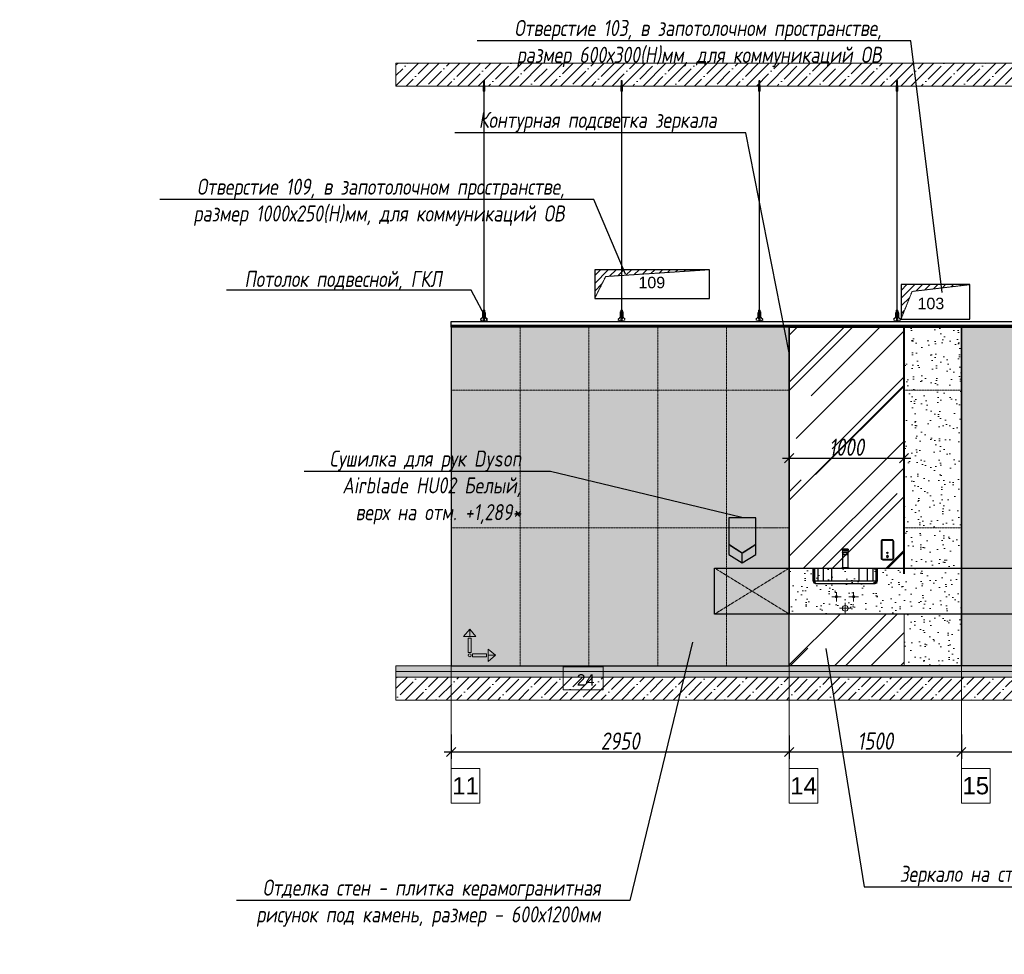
# Model space of a CAD drawing. Header units: millimetres. Extents: x -173851 to 481338, y -267897 to -21875.
# Tile 52 of 126: x -7815 to 765, y -221058 to -212915. Entities that reach past the tile are written whole.
import ezdxf
from ezdxf import colors
from ezdxf.entities.mleader import LeaderData, LeaderLine
from ezdxf.math import Vec2, Vec3

# ---------------------------------------------------------------- set-up
doc = ezdxf.new("R2010")
doc.units = ezdxf.units.MM
doc.linetypes.add('( Hidden )', pattern=[0.375, 0.25, -0.125])
doc.linetypes.add('DASHDOT', pattern=[25.4, 12.7, -6.35, 0, -6.35])
doc.layers.get('Defpoints').update_dxf_attribs({"color": 31})
for name, color, linetype, lineweight in [('01 Остекление', 152, 'Continuous', 5), ('3_RC_Ceiling', 253, 'Continuous', 5), ('A-DETL-GENF', 7, 'Continuous', 5), ('meb', 26, 'Continuous', 15)]:
    doc.layers.add(name, color=color, linetype=linetype, lineweight=lineweight)
for name, color, linetype, lineweight, true_color in [('dim_per', 7, 'Continuous', 9, 0x172e00), ('dim_razv', 7, 'DASHDOT', 9, 0x0d1b0d), ('pol', 7, 'Continuous', 15, 0x55666d), ('МеБель', 7, 'Continuous', 5, 0x3900e6)]:
    doc.layers.add(name, color=color, linetype=linetype, lineweight=lineweight, true_color=true_color)
doc.styles.add('fl_iso paper', font='isocpeur.ttf', dxfattribs={"width": 0.8, "oblique": 10})
doc.styles.get("Standard").update_dxf_attribs({"font": 'arial.ttf'})
doc.dimstyles.new('In tre 1_50', dxfattribs={"dimtxt": 150, "dimasz": 80, "dimexe": 60, "dimexo": 10, "dimgap": 20, "dimtad": 1, "dimdec": 0, "dimrnd": 5, "dimzin": 0, "dimdsep": 46, "dimtxsty": 'fl_iso paper', "dimblk": 'OBLIQUE', "dimcen": 0, "dimdle": 60, "dimadec": 0, "dimazin": 0, "dimtfac": 1, "dimtdec": 0, "dimtofl": 0, "dimtmove": 1, "dimatfit": 1, "dimfxl": 40, "dimtolj": 1, "dimtzin": 0, "dimarcsym": 1})
pattern_1 = [(45, (43837.7, -450), (431.0523, 1149.4728), [7620, -1016, 2540, -508]), (45, (44135.8, 207.35), (-836.9599, 118.5394), [1524, -167.64, 3048, -381]), (45, (43711.95, 34.93), (1627.2224, 2108.56414), [4064, -711.2, 2032, -508])]

# ---------------------------------------------------------------- blocks, each defined once
blk = doc.blocks.new('*U534')
at = {"layer": '3_RC_Ceiling', "ltscale": 20}
for p, q in [((490272.3, -63565.3), (490277.8, -63565.3)), ((490274.8, -63513), (490274.8, -63572.9)), ((490284.8, -63551.1), (490274.8, -63551.1)), ((490284.8, -63572.9), (490274.8, -63572.9)), ((490277.8, -63552.3), (490277.8, -63572.9)), ((490277.8, -63600.6), (490277.8, -63559.9)), ((490279.8, -63508.1), (490279.8, -63527.3)), ((490281.8, -63552.3), (490281.8, -63572.9)), ((490281.8, -63600.6), (490281.8, -63559.8)), ((490281.8, -63565.3), (490287.3, -63565.3)), ((490284.8, -63513), (490284.8, -63572.9)), ((490272.3, -63593.8), (490277.8, -63593.8)), ((490277.9, -65491.9), (490277.8, -63606.9)), ((490281.8, -63593.8), (490287.3, -63593.8)), ((490281.9, -65491.9), (490281.8, -63606.9)), ((490272.4, -65524.1), (490277.9, -65524.1)), ((490277.9, -65511.1), (490277.9, -65482.6)), ((490277.9, -65559.3), (490277.9, -65518.6)), ((490281.9, -65511.1), (490281.9, -65482.6)), ((490281.9, -65559.4), (490281.9, -65518.6)), ((490281.9, -65524.1), (490287.4, -65524.1)), ((490272.4, -65552.6), (490277.9, -65552.6)), ((490285.6, -65568.8), (490274.1, -65568.8)), ((490274.1, -65586.8), (490274.1, -65597.8)), ((490274.1, -65597.8), (490274.1, -65604.3)), ((490276.5, -65574.8), (490276.5, -65571.4)), ((490277.9, -65570.9), (490277, -65570.9)), ((490277.9, -65575.3), (490277, -65575.3)), ((490277.4, -65574.8), (490277.3, -65570.9)), ((490277.9, -65574.8), (490277.4, -65574.8)), ((490277.9, -65582.5), (490277.9, -65566.3)), ((490281.9, -65552.6), (490287.4, -65552.6)), ((490281.9, -65582.5), (490281.9, -65566.3)), ((490282.8, -65570.9), (490281.9, -65570.9)), ((490282.4, -65574.8), (490281.9, -65574.8)), ((490282.8, -65575.3), (490281.9, -65575.3)), ((490282.4, -65574.8), (490282.4, -65570.9)), ((490283.3, -65574.8), (490283.3, -65571.4)), ((490285.6, -65586.8), (490285.6, -65597.8)), ((490285.6, -65597.8), (490285.6, -65604.3))]:
    blk.add_line(p, q, dxfattribs=at)
at = {"layer": '3_RC_Ceiling', "ltscale": 20, "elevation": -5.1}
blk.add_lwpolyline([(490272.3, -63554.6), (490272.3, -63605.4, 0.311691), (490287.3, -63605.4), (490287.3, -63554.6, 0.333333)], format="xyb", close=True, dxfattribs=at)
at = {"layer": '3_RC_Ceiling', "ltscale": 20}
for points in [[(490282, -63560.3, 0.15158), (490281.9, -63559.9, 0.106977), (490281.4, -63559.4, 0.07462), (490280.7, -63559.1, 0.061287), (490279.8, -63559, 0.061287), (490279, -63559.1, 0.07462), (490278.3, -63559.4, 0.106977), (490277.8, -63559.9, 0.15158), (490277.7, -63560.3, 0.156429), (490277.8, -63560.8, 0.106977)], [(490282, -63560.4, -0.164855), (490281.8, -63560.8, -0.106977)], [(490282, -63600.1, -0.15158), (490281.9, -63600.6, -0.106977), (490281.4, -63601, -0.07462), (490280.7, -63601.3, -0.061287), (490279.8, -63601.4, -0.061287), (490279, -63601.3, -0.07462), (490278.3, -63601, -0.106977), (490277.8, -63600.6, -0.15158), (490277.7, -63600.1, -0.156429), (490277.8, -63599.6, -0.106977)], [(490281.8, -63599.6, -0.164855), (490282, -63600.1, -0.15158)], [(490287.4, -65524.7, -0.160742), (490293.9, -65538), (490293.9, -65568.4, 0.196304), (490301, -65585.9, -0.186577), (490301.9, -65587.9, 0.403263), (490303.4, -65589.3), (490303.4, -65589.3, 0.315299), (490304.8, -65588.4), (490305, -65587.7, -0.253979), (490306.1, -65586.8, -0.113914), (490306.5, -65586.8, -0.349227), (490307.7, -65588.2), (490307.7, -65590.4, -0.065543), (490307.5, -65591.7), (490306.1, -65596.9, -0.339454), (490296.4, -65604.3), (490263.3, -65604.3, -0.339454), (490253.6, -65596.9), (490252.2, -65591.7, -0.065543), (490252, -65590.4), (490252, -65588.2, -0.349227), (490253.2, -65586.8, -0.113914), (490253.6, -65586.8, -0.253979), (490254.7, -65587.7), (490254.9, -65588.4, 0.315299), (490256.4, -65589.3), (490256.4, -65589.3, 0.403263), (490257.9, -65587.9, -0.186577), (490258.7, -65585.9, 0.196304), (490265.9, -65568.4), (490265.9, -65538, -0.160742), (490272.4, -65524.7)], [(490282, -65519.1, 0.15158), (490281.9, -65518.6, 0.106977), (490281.4, -65518.2, 0.07462), (490280.7, -65517.9, 0.061287), (490279.9, -65517.8, 0.061287), (490279, -65517.9, 0.07462), (490278.3, -65518.2, 0.106977), (490277.8, -65518.6, 0.15158), (490277.7, -65519.1, 0.156429), (490277.9, -65519.6, 0.106977)], [(490282, -65519.1, -0.164855), (490281.9, -65519.6, -0.106977)], [(490285.6, -65588.8), (490286.4, -65588.8, 0.414214), (490286.9, -65588.3), (490286.9, -65587.3, 0.414214), (490286.4, -65586.8), (490273.4, -65586.8, 0.414214), (490272.9, -65587.3), (490272.9, -65588.3, 0.414214), (490273.4, -65588.8), (490274.1, -65588.8)], [(490285.6, -65595.8), (490286.4, -65595.8, -0.414214), (490286.9, -65596.3), (490286.9, -65597.3, -0.414214), (490286.4, -65597.8), (490273.4, -65597.8, -0.414214), (490272.9, -65597.3), (490272.9, -65596.3, -0.414214), (490273.4, -65595.8), (490274.1, -65595.8)], [(490285.6, -65604.3), (490285.6, -65605.3, -0.414214), (490282.6, -65608.3), (490277.1, -65608.3, -0.414214), (490274.1, -65605.3), (490274.1, -65604.3)], [(490282, -65558.9, -0.15158), (490281.9, -65559.3, -0.106977), (490281.4, -65559.8, -0.07462), (490280.7, -65560.1, -0.061287), (490279.9, -65560.2, -0.061287), (490279, -65560.1, -0.07462), (490278.3, -65559.8, -0.106977), (490277.8, -65559.3, -0.15158), (490277.7, -65558.9, -0.156429), (490277.9, -65558.4, -0.106977)], [(490281.9, -65558.4, -0.164855), (490282, -65558.9, -0.15158)]]:
    blk.add_lwpolyline(points, format="xyb", dxfattribs=at)
blk.add_lwpolyline([(490272.4, -65513.4), (490272.4, -65564.2, 0.311691), (490287.4, -65564.2), (490287.4, -65513.4, 0.333333)], format="xyb", close=True, dxfattribs=at)
at = {"layer": '3_RC_Ceiling', "ltscale": 20, "const_width": 2.22}
blk.add_lwpolyline([(490307.6, -65584.7, -1), (490312.1, -65584.7), (490312.1, -65586.3, -0.267949), (490311.4, -65587.5, 0.57735), (490311.4, -65589.9, -0.267949), (490312.1, -65591.1), (490312.1, -65593.7, -0.267949), (490311.4, -65594.9, 0.57735), (490311.4, -65597.3, -0.267949), (490312.1, -65598.5), (490312.1, -65601.2, -0.267949), (490311.4, -65602.4, 0.57735), (490311.4, -65604.8, -0.267949), (490312.1, -65606), (490312.1, -65608.8, -0.414214), (490310.7, -65610.2), (490304.5, -65610.2, -0.247529), (490303.3, -65609.6, 0.247529), (490302.2, -65609), (490298.3, -65609, 0.247529), (490297.1, -65609.6, -0.247529), (490296, -65610.2), (490282.3, -65610.2, -0.267949), (490281.1, -65609.5, 0.57735), (490278.7, -65609.5, -0.267949), (490277.5, -65610.2), (490263.7, -65610.2, -0.247529), (490262.6, -65609.6, 0.247529), (490261.4, -65609), (490257.6, -65609, 0.247529), (490256.4, -65609.6, -0.247529), (490255.3, -65610.2), (490249, -65610.2, -0.414214), (490247.6, -65608.8), (490247.6, -65606, -0.267949), (490248.3, -65604.8, 0.57735), (490248.3, -65602.4, -0.267949), (490247.6, -65601.2), (490247.6, -65598.5, -0.267949), (490248.3, -65597.3, 0.57735), (490248.3, -65594.9, -0.267949), (490247.6, -65593.7), (490247.6, -65591.1, -0.267949), (490248.3, -65589.9, 0.57735), (490248.3, -65587.5, -0.267949), (490247.6, -65586.3), (490247.6, -65584.7, -1), (490252.1, -65584.7, -1)], format="xyb", dxfattribs=at)
at = {"layer": '3_RC_Ceiling', "ltscale": 20, "flags": 128}
blk.add_lwpolyline([(490285.6, -65586.8, -0.414214), (490286.1, -65586.3), (490286.6, -65586.3), (490286.6, -65573.3), (490286.1, -65573.3, -0.414214), (490285.6, -65572.8), (490285.6, -65567.9), (490274.1, -65567.9), (490274.1, -65572.8, -0.414214), (490273.6, -65573.3), (490273.1, -65573.3), (490273.1, -65586.3), (490273.6, -65586.3, -0.414214), (490274.1, -65586.8)], format="xyb", dxfattribs=at)
at = {"layer": '3_RC_Ceiling', "ltscale": 20}
for centre in [(490279.8, -63569.1), (490279.8, -63589.1), (490279.9, -65527.8), (490279.9, -65547.8)]:
    blk.add_circle(centre, 1.6, dxfattribs=at)
for centre, radius, start, end in [((490279.8, -63579.1), 2.8, 131.81165, 228.19115), ((490279.8, -63579.1), 2.8, 131.81165, 228.19115), ((490279.8, -63579.1), 2.8, 48.19102, 131.81165), ((490279.8, -63579.1), 2.8, 228.19115, 311.81178), ((490279.8, -63579.1), 2.8, 311.81178, 48.19102), ((490279.9, -65537.8), 2.8, 131.81165, 228.19115), ((490279.9, -65537.8), 2.8, 131.81165, 228.19115), ((490279.9, -65537.8), 2.8, 48.19102, 131.81165), ((490279.9, -65537.8), 2.8, 228.19115, 311.81178), ((490279.9, -65537.8), 2.8, 311.81178, 48.19102), ((490277, -65571.4), 0.5, 90.0014, 180.0014), ((490277, -65574.8), 0.5, 180.0014, 270.0014), ((490278.4, -65582.5), 0.531, 180.0014, 219.64067), ((490279.1, -65581.9), 1.44, 219.64067, 243.43635), ((490279.6, -65581), 2.48, 243.43635, 258.30048), ((490279.9, -65579.5), 3.99, 258.30048, 270.0014), ((490279.9, -65579.5), 3.99, 270.0014, 281.70232), ((490280.2, -65581), 2.48, 281.70232, 296.56645), ((490280.6, -65581.9), 1.44, 296.56645, 320.36213), ((490281.3, -65582.5), 0.531, 320.36213, 0.0014), ((490282.8, -65571.4), 0.5, 0.0014, 90.0014), ((490282.8, -65574.8), 0.5, 270.0014, 0.0014)]:
    blk.add_arc(centre, radius, start, end, dxfattribs=at)
blk = doc.blocks.new('*U519')
at = {"layer": '3_RC_Ceiling'}
blk.add_blockref('*U534', (-490279.9, 64657.8, 2.5), dxfattribs=at)
blk = doc.blocks.new('*U520')
at = {"color": 0, "linetype": 'ByBlock', "lineweight": -2, "transparency": 16777216}
for p in [(0, 0), (1200, 0), (2400, 0), (3600, 0), (4800, 0), (6000, 0), (7200, 0), (8400, 0)]:
    blk.add_blockref('*U519', p, dxfattribs=at)
blk = doc.blocks.new('_Oblique')
at = {"color": 0, "linetype": 'ByBlock', "lineweight": -2}
blk.add_line((-0.5, -0.5), (0.5, 0.5), dxfattribs=at)
blk = doc.blocks.new('*D670')
at = {"layer": 'Defpoints', "color": 0, "linetype": 'ByBlock', "transparency": 16777216}
for p in [(-4054.8, -219131.3), (-1109.3, -219142.6), (-1109.3, -219294.9)]:
    blk.add_point(p, dxfattribs=at)
at = {"layer": 'dim_razv', "color": 0, "linetype": 'ByBlock', "lineweight": -2, "transparency": 16777216}
for p, q in [((-4054.8, -219141.3), (-4054.8, -219354.9)), ((-1109.3, -219152.6), (-1109.3, -219354.9)), ((-4114.8, -219294.9), (-1049.3, -219294.9))]:
    blk.add_line(p, q, dxfattribs=at)
at = {"layer": 'dim_razv', "color": 0, "linetype": 'ByBlock', "lineweight": -2, "transparency": 16777216, "xscale": 80, "yscale": 80, "zscale": 80, "rotation": 180}
blk.add_blockref('_Oblique', (-4054.8, -219294.9), dxfattribs=at)
at = {"layer": 'dim_razv', "color": 0, "linetype": 'ByBlock', "lineweight": -2, "transparency": 16777216, "xscale": 80, "yscale": 80, "zscale": 80}
blk.add_blockref('_Oblique', (-1109.3, -219294.9), dxfattribs=at)
at = {"layer": 'dim_razv', "color": 0, "linetype": 'ByBlock', "transparency": 16777216, "insert": (-2582, -219199.9), "char_height": 150, "attachment_point": 5, "style": 'fl_iso paper'}
blk.add_mtext('\\A1;2950', dxfattribs=at)
blk = doc.blocks.new('*D671')
at = {"layer": 'Defpoints', "color": 0, "linetype": 'ByBlock', "transparency": 16777216}
for p in [(-1109.3, -219142.6), (390.7, -219131.3), (390.7, -219294.9)]:
    blk.add_point(p, dxfattribs=at)
at = {"layer": 'dim_razv', "color": 0, "linetype": 'ByBlock', "lineweight": -2, "transparency": 16777216}
for p, q in [((-1109.3, -219152.6), (-1109.3, -219354.9)), ((390.7, -219141.3), (390.7, -219354.9)), ((-1169.3, -219294.9), (450.7, -219294.9))]:
    blk.add_line(p, q, dxfattribs=at)
at = {"layer": 'dim_razv', "color": 0, "linetype": 'ByBlock', "lineweight": -2, "transparency": 16777216, "xscale": 80, "yscale": 80, "zscale": 80, "rotation": 180}
blk.add_blockref('_Oblique', (-1109.3, -219294.9), dxfattribs=at)
at = {"layer": 'dim_razv', "color": 0, "linetype": 'ByBlock', "lineweight": -2, "transparency": 16777216, "xscale": 80, "yscale": 80, "zscale": 80}
blk.add_blockref('_Oblique', (390.7, -219294.9), dxfattribs=at)
at = {"layer": 'dim_razv', "color": 0, "linetype": 'ByBlock', "transparency": 16777216, "insert": (-359.3, -219199.9), "char_height": 150, "attachment_point": 5, "style": 'fl_iso paper'}
blk.add_mtext('\\A1;1500', dxfattribs=at)
blk = doc.blocks.new('*D672')
at = {"layer": 'Defpoints', "color": 0, "linetype": 'ByBlock', "transparency": 16777216}
for p in [(390.7, -219131.3), (3336.3, -219165), (3336.3, -219294.9)]:
    blk.add_point(p, dxfattribs=at)
at = {"layer": 'dim_razv', "color": 0, "linetype": 'ByBlock', "lineweight": -2, "transparency": 16777216}
for p, q in [((390.7, -219141.3), (390.7, -219354.9)), ((3336.3, -219175), (3336.3, -219354.9)), ((330.7, -219294.9), (3396.3, -219294.9))]:
    blk.add_line(p, q, dxfattribs=at)
at = {"layer": 'dim_razv', "color": 0, "linetype": 'ByBlock', "lineweight": -2, "transparency": 16777216, "xscale": 80, "yscale": 80, "zscale": 80, "rotation": 180}
blk.add_blockref('_Oblique', (390.7, -219294.9), dxfattribs=at)
at = {"layer": 'dim_razv', "color": 0, "linetype": 'ByBlock', "lineweight": -2, "transparency": 16777216, "xscale": 80, "yscale": 80, "zscale": 80}
blk.add_blockref('_Oblique', (3336.3, -219294.9), dxfattribs=at)
at = {"layer": 'dim_razv', "color": 0, "linetype": 'ByBlock', "transparency": 16777216, "insert": (1863.5, -219199.9), "char_height": 150, "attachment_point": 5, "style": 'fl_iso paper'}
blk.add_mtext('\\A1;2950', dxfattribs=at)
blk = doc.blocks.new('*U675')
at = {"layer": 'dim_razv', "color": 253, "ltscale": 0.3, "transparency": 33554687}
blk.add_lwpolyline([(0, -1500), (0, 1450)], dxfattribs=at)
blk = doc.blocks.new('*U676')
at = {"layer": 'dim_razv', "color": 0, "linetype": 'ByBlock', "lineweight": -2, "transparency": 16777216}
for p in [(0, 0), (600, 0), (1200, 0), (1800, 0)]:
    blk.add_blockref('*U675', p, dxfattribs=at)
blk = doc.blocks.new('1')
at = {"layer": 'pol', "linetype": 'ByBlock'}
h = blk.add_hatch(color=1, dxfattribs=at)
h.paths.add_polyline_path([(35776.4, 73135.4), (35803.1, 73135.4), (35803.1, 73259), (35776.4, 73259)])
h.paths.add_polyline_path([(35789.8, 73274.6), (35843.2, 73274.6), (35789.8, 73338.2)])
h.paths.add_polyline_path([(35789.8, 73274.6), (35736.3, 73274.6), (35789.8, 73338.2)])
edge = h.paths.add_edge_path()
edge.add_arc((35789.8, 73110.5), 13.4, 0, 360)
h = blk.add_hatch(color=1, dxfattribs=at)
h.paths.add_polyline_path([(35813.3, 73097.1), (35813.3, 73123.9), (35936.9, 73123.9), (35936.9, 73097.1)])
h.paths.add_polyline_path([(35952.5, 73110.5), (35952.5, 73164), (36016.1, 73110.5)])
h.paths.add_polyline_path([(35952.5, 73110.5), (35952.5, 73057), (36016.1, 73110.5)])
at = {"layer": 'pol', "color": 1, "linetype": 'ByBlock'}
for points in [[(35789.8, 73274.6), (35736.3, 73274.6), (35789.8, 73338.2), (35789.8, 73274.6)], [(35789.8, 73274.6), (35843.2, 73274.6), (35789.8, 73338.2), (35789.8, 73274.6)], [(35952.5, 73110.5), (35952.5, 73164), (36016.1, 73110.5), (35952.5, 73110.5)], [(35952.5, 73110.5), (35952.5, 73057), (36016.1, 73110.5), (35952.5, 73110.5)]]:
    blk.add_lwpolyline(points, dxfattribs=at)
for points in [[(35776.4, 73135.4), (35803.1, 73135.4), (35803.1, 73259), (35776.4, 73259)], [(35813.3, 73097.1), (35813.3, 73123.9), (35936.9, 73123.9), (35936.9, 73097.1)]]:
    blk.add_lwpolyline(points, close=True, dxfattribs=at)
blk.add_circle((35789.8, 73110.5), 13.4, dxfattribs=at)
blk = doc.blocks.new('*D1240')
at = {"layer": 'Defpoints', "color": 0, "linetype": 'ByBlock', "transparency": 16777216}
for p in [(-1109.3, -216643), (-109.3, -216643), (-109.3, -216734.3)]:
    blk.add_point(p, dxfattribs=at)
at = {"layer": 'dim_razv', "color": 0, "linetype": 'ByBlock', "lineweight": -2, "transparency": 16777216}
for p, q in [((-1109.3, -216653), (-1109.3, -216794.3)), ((-109.3, -216653), (-109.3, -216794.3)), ((-1169.3, -216734.3), (-49.3, -216734.3))]:
    blk.add_line(p, q, dxfattribs=at)
at = {"layer": 'dim_razv', "color": 0, "linetype": 'ByBlock', "lineweight": -2, "transparency": 16777216, "xscale": 80, "yscale": 80, "zscale": 80, "rotation": 180}
blk.add_blockref('_Oblique', (-1109.3, -216734.3), dxfattribs=at)
at = {"layer": 'dim_razv', "color": 0, "linetype": 'ByBlock', "lineweight": -2, "transparency": 16777216, "xscale": 80, "yscale": 80, "zscale": 80}
blk.add_blockref('_Oblique', (-109.3, -216734.3), dxfattribs=at)
at = {"layer": 'dim_razv', "color": 0, "linetype": 'ByBlock', "transparency": 16777216, "insert": (-609.3, -216639.3), "char_height": 150, "attachment_point": 5, "style": 'fl_iso paper'}
blk.add_mtext('\\A1;1000', dxfattribs=at)

msp = doc.modelspace()

# ---------------------------------------------------------------- hatches: boundary and pattern name
at = {"linetype": '( Hidden )', "lineweight": 13, "ltscale": 1000}
h = msp.add_hatch(dxfattribs=at)
h.set_pattern_fill('ANSI31', color=253, scale=15)
h.set_pattern_definition([(45, (-171427.627, -19056.63), (-33.6759605, 33.6759605), [])])
h.paths.add_polyline_path([(-2804.8, -215343), (-2804.8, -215093), (-1804.8, -215093), (-2709, -215152.5)])
h = msp.add_hatch(dxfattribs=at)
h.set_pattern_fill('ANSI31', color=253, scale=15)
h.set_pattern_definition([(45, (-168757.627, -19186.63), (-33.6759605, 33.6759605), [])])
h.paths.add_polyline_path([(-134.8, -215523), (-134.8, -215223), (465.2, -215223), (-39, -215282.5)])
at = {"lineweight": 13}
h = msp.add_hatch(color=253, dxfattribs=at)
h.dxf.hatch_style = 1
h.set_gradient(color1=(109, 105, 221), color2=(240, 241, 245), name='INVCURVED')
h.paths.add_polyline_path([(3336.3, -218543), (390.7, -218543), (390.7, -215593), (3336.3, -215593)])
at = {"layer": '01 Остекление', "linetype": 'ByBlock', "transparency": 33554585}
h = msp.add_hatch(dxfattribs=at)
h.set_pattern_fill('AR-RROOF', color=256, scale=20, angle=45, style=0)
h.set_pattern_definition(pattern_1)
h.paths.add_polyline_path([(-1109.3, -215593), (-109.3, -215593), (-109.3, -217693), (-1109.3, -217693)])
h = msp.add_hatch(dxfattribs=at)
h.set_pattern_fill('AR-RROOF', color=256, scale=20, angle=45, style=0)
h.set_pattern_definition(pattern_1)
h.paths.add_polyline_path([(-1109.3, -218093), (-109.3, -218093), (-109.3, -218543), (-1109.3, -218543)])
at = {"layer": 'A-DETL-GENF'}
h = msp.add_hatch(dxfattribs=at)
h.set_pattern_fill('ANSI35', color=256, scale=20, style=0)
h.set_pattern_definition([(45, (-124610.68, -221132.36), (-89.80256, 89.80256), []), (45, (-124520.88, -221132.36), (-89.80256, 89.80256), [158.75, -31.75, 0, -31.75])])
h.paths.add_polyline_path([(-4536.5, -213493), (5345.2, -213493), (5345.2, -213293), (-4536.5, -213293)])
h = msp.add_hatch(dxfattribs=at)
h.set_pattern_fill('AR-CONC', color=256, style=0)
h.set_pattern_definition([(50, (-124610.68, -226384.18), (182.18467, -15.93909), [19.05, -209.55]), (355, (-124610.68, -226384.18), (-35.24342, 191.05685), [15.24, -167.64058]), (100.45144, (-124595.5, -226385.51), (146.94125, 175.11775), [16.19, -178.09024]), (46.1842, (-124610.68, -226333.38), (271.07904, -42.04233), [28.575, -314.325]), (96.63556, (-124588.1, -226336.89), (237.40413, 247.4261), [24.285, -267.1356]), (351.18415, (-124610.68, -226333.38), (237.40413, 247.4261), [22.85997, -251.45973]), (21, (-124585.28, -226346.08), (151.61439, -102.2652), [19.05, -209.55]), (326, (-124585.28, -226346.08), (61.80203, 184.18797), [15.24, -167.64]), (71.45144, (-124572.65, -226354.6), (213.41642, 81.92277), [16.19, -178.08994]), (37.5, (-124610.68, -226384.18), (3.088603, 84.55504), [0, -165.608, 0, -170.18, 0, -168.275]), (7.5, (-124610.68, -226384.18), (66.81966, 100.180575), [0, -97.028, 0, -161.798, 0, -64.135]), (327.5, (-124667.32, -226384.18), (135.590595, -5.728744), [0, -63.5, 0, -198.12, 0, -262.89]), (317.5, (-124692.72, -226384.18), (148.12918, 25.42649), [0, -82.55, 0, -131.572, 0, -186.69])])
h.paths.add_polyline_path([(-4536.5, -218593), (5345.2, -218593), (5345.2, -218543), (-4536.5, -218543)])
h = msp.add_hatch(dxfattribs=at)
h.set_pattern_fill('ANSI35', color=256, scale=10, style=0)
h.set_pattern_definition([(45, (-124610.68, -226384.18), (-44.90128, 44.90128), []), (45, (-124565.78, -226384.18), (-44.90128, 44.90128), [79.375, -15.875, 0, -15.875])])
h.paths.add_polyline_path([(5345.2, -218643), (-4536.5, -218643), (-4536.5, -218593), (5345.2, -218593)])
h = msp.add_hatch(dxfattribs=at)
h.set_pattern_fill('ANSI35', color=256, scale=20, style=0)
h.set_pattern_definition([(45, (-124610.68, -226384.18), (-89.80256, 89.80256), []), (45, (-124520.88, -226384.18), (-89.80256, 89.80256), [158.75, -31.75, 0, -31.75])])
h.paths.add_polyline_path([(-4536.5, -218843), (5345.2, -218843), (5345.2, -218643), (-4536.5, -218643)])
at = {"layer": 'dim_razv', "true_color": 0xffffff, "transparency": 33554687}
h = msp.add_hatch(dxfattribs=at)
h.set_pattern_fill('AR-SAND', scale=3, angle=315)
h.paths.add_polyline_path([(-4054.8, -218543), (-1109.3, -218543), (-1109.3, -215593), (-4054.8, -215593)])
h.paths.add_polyline_path([(4786.3, -216263), (3736.3, -216263), (3736.3, -218543), (4786.3, -218543)], flags=16)
h.paths.add_polyline_path([(4836.3, -218543), (3336.3, -218543), (3336.3, -215593), (4836.3, -215593)])
h = msp.add_hatch(dxfattribs=at)
h.set_pattern_fill('AR-SAND', scale=3, angle=315)
h.paths.add_polyline_path([(-1109.3, -218093), (-109.3, -218093), (-109.3, -218543), (-1109.3, -218543)], flags=17)
h.paths.add_polyline_path([(-1109.3, -215593), (-109.3, -215593), (-109.3, -217693), (-1109.3, -217693)], flags=17)
h.paths.add_polyline_path([(-1109.3, -215593), (390.7, -215593), (390.7, -218543), (-1109.3, -218543)])

# ---------------------------------------------------------------- linework, layer by layer
at = {"lineweight": 13}
for points in [[(-4536.5, -213493), (5345.2, -213493), (5345.2, -213293), (-4536.5, -213293)], [(-4536.5, -218593), (5345.2, -218593), (5345.2, -218543), (-4536.5, -218543)], [(5345.2, -218643), (-4536.5, -218643), (-4536.5, -218593), (5345.2, -218593)], [(-4536.5, -218843), (5345.2, -218843), (5345.2, -218643), (-4536.5, -218643)]]:
    msp.add_lwpolyline(points, close=True, dxfattribs=at)
at = {"linetype": 'ByBlock'}
for points in [[(-2804.8, -215343), (-1804.8, -215343), (-1804.8, -215093), (-2804.8, -215093)], [(-134.8, -215523), (465.2, -215523), (465.2, -215223), (-134.8, -215223)], [(-4054.8, -215543), (4836.3, -215543), (4836.3, -215578), (-4054.8, -215578)], [(4836.3, -215593), (-4054.8, -215593), (-4054.8, -215578), (4836.3, -215578)], [(-4054.8, -218543), (-1109.3, -218543), (-1109.3, -215593), (-4054.8, -215593)], [(-1109.3, -215593), (390.7, -215593), (390.7, -218543), (-1109.3, -218543)], [(3336.3, -218543), (390.7, -218543), (390.7, -215593), (3336.3, -215593)]]:
    msp.add_lwpolyline(points, close=True, dxfattribs=at)
at = {"color": 253, "linetype": '( Hidden )', "lineweight": 13, "ltscale": 15}
for points in [[(-2804.8, -215343), (-2804.8, -215093), (-1804.8, -215093), (-2709, -215152.5)], [(-134.8, -215523), (-134.8, -215223), (465.2, -215223), (-39, -215282.5)]]:
    msp.add_lwpolyline(points, close=True, dxfattribs=at)
at = {"layer": '01 Остекление', "linetype": 'ByBlock', "transparency": 33554585}
for points in [[(-1109.3, -215593), (-109.3, -215593), (-109.3, -217693), (-1109.3, -217693)], [(-1109.3, -218093), (-109.3, -218093), (-109.3, -218543), (-1109.3, -218543)]]:
    msp.add_lwpolyline(points, close=True, dxfattribs=at)
at = {"layer": 'Defpoints', "lineweight": 13}
msp.add_lwpolyline([(-3079.8, -218753), (-2729.8, -218753), (-2729.8, -218553), (-3079.8, -218553)], close=True, dxfattribs=at)
at = {"layer": 'dim_razv', "color": 40, "linetype": '( Hidden )', "ltscale": 15, "true_color": 0xffc824, "const_width": 15}
for points in [[(-1109.3, -215593), (-1109.3, -217743)], [(-109.3, -215593), (-109.3, -217743)]]:
    msp.add_lwpolyline(points, dxfattribs=at)
at = {"layer": 'dim_razv', "color": 253, "ltscale": 0.3, "transparency": 33554687}
for points in [[(-1109.3, -216143), (-4054.8, -216143)], [(-109.3, -216143), (390.7, -216143)], [(-1109.3, -217343), (-4054.8, -217343)], [(-1220.9, -217343), (-1320.9, -217343)], [(-109.3, -217343), (390.7, -217343)]]:
    msp.add_lwpolyline(points, dxfattribs=at)
at = {"layer": 'dim_razv', "color": 10, "linetype": 'ByBlock'}
for points in [[(-698, -217984.1), (-698, -217901.9)], [(-739.1, -217943), (-656.9, -217943)]]:
    msp.add_lwpolyline(points, dxfattribs=at)
at = {"layer": 'dim_razv', "color": 172, "linetype": 'ByBlock', "true_color": 0x0000d6}
for points in [[(-548, -217984.1), (-548, -217901.9)], [(-589.1, -217943), (-506.9, -217943)]]:
    msp.add_lwpolyline(points, dxfattribs=at)
at = {"layer": 'dim_razv', "color": 49, "linetype": 'ByBlock', "true_color": 0x4c3f38}
for points in [[(-620.9, -218093), (-620.9, -217994)], [(-670.7, -218043), (-571.7, -218043)]]:
    msp.add_lwpolyline(points, dxfattribs=at)
at = {"layer": 'dim_razv', "color": 10, "linetype": 'ByBlock'}
msp.add_circle((-698, -217943), 10, dxfattribs=at)
at = {"layer": 'dim_razv', "color": 172, "linetype": 'ByBlock', "true_color": 0x0000d6}
msp.add_circle((-548, -217943), 10, dxfattribs=at)
at = {"layer": 'dim_razv', "color": 49, "linetype": 'ByBlock', "true_color": 0x4c3f38}
msp.add_circle((-620.9, -218043.5), 25, dxfattribs=at)
at = {"layer": 'meb', "color": 94, "true_color": 0x009e00}
for points in [[(-4054.8, -218435.7), (-4054.8, -219739.9)], [(-1109.3, -218435.7), (-1109.3, -219739.9)], [(390.7, -218435.7), (390.7, -219739.9)]]:
    msp.add_lwpolyline(points, dxfattribs=at)
for points in [[(-4054.8, -219739.9), (-3804.8, -219739.9), (-3804.8, -219439.9), (-4054.8, -219439.9)], [(-1109.3, -219739.9), (-859.3, -219739.9), (-859.3, -219439.9), (-1109.3, -219439.9)], [(390.7, -219739.9), (640.7, -219739.9), (640.7, -219439.9), (390.7, -219439.9)]]:
    msp.add_lwpolyline(points, close=True, dxfattribs=at)
at = {"layer": 'МеБель', "linetype": 'ByBlock', "lineweight": 25}
for points in [[(-1401.8, -217254), (-1635.8, -217254), (-1635.8, -217573), (-1518.8, -217648), (-1401.8, -217573)], [(-645.9, -217688), (-595.9, -217688), (-595.9, -217528), (-645.9, -217528)], [(-645.9, -217528), (-595.9, -217528), (-595.9, -217539.4), (-645.9, -217539.4)], [(-645.9, -217554.3), (-595.9, -217554.3), (-595.9, -217557), (-645.9, -217557)], [(-1759.3, -217693), (-1109.3, -217693), (-1109.3, -218093), (-1759.3, -218093)], [(-1109.3, -217693), (390.7, -217693), (390.7, -218093), (-1109.3, -218093)], [(-899.9, -217693), (-341.9, -217693), (-341.9, -217806), (-899.9, -217806)], [(-648.4, -217688), (-593.4, -217688), (-593.4, -217693), (-648.4, -217693)], [(390.7, -217693), (1890.7, -217693), (1890.7, -218093), (390.7, -218093)]]:
    msp.add_lwpolyline(points, close=True, dxfattribs=at)
for points in [[(-1401.8, -217487.6), (-1518.8, -217562.6), (-1635.8, -217487.6)], [(-1518.8, -217648), (-1518.8, -217562.6)], [(-896.5, -217693), (-896.5, -217806)], [(-888.3, -217693), (-888.3, -217806)], [(-859.9, -217693), (-859.9, -217806)], [(-812.8, -217693), (-812.8, -217806)], [(-739.7, -217693), (-739.7, -217806)], [(-502, -217693), (-502, -217806)], [(-428.9, -217693), (-428.9, -217806)], [(-381.8, -217693), (-381.8, -217806)], [(-353.4, -217693), (-353.4, -217806)], [(-345.2, -217693), (-345.2, -217806)]]:
    msp.add_lwpolyline(points, dxfattribs=at)
for points in [[(-291.3, -217443), (-216.3, -217443, -0.414214), (-201.3, -217458), (-201.3, -217608, -0.414214), (-216.3, -217623), (-291.3, -217623, -0.414214), (-306.3, -217608), (-306.3, -217458, -0.414214)], [(-291.3, -217448.3), (-216.3, -217448.3, -0.414214), (-206.6, -217458), (-206.6, -217608, -0.414214), (-216.3, -217617.7), (-291.3, -217617.7, -0.414214), (-301, -217608), (-301, -217458, -0.414214)], [(-634.2, -217557), (-606.5, -217557, -0.456075), (-601.5, -217562.7), (-603.6, -217577), (-637.2, -217577), (-639.2, -217562.6, -0.454449)], [(-633.2, -217539.4), (-608.5, -217539.4, 0.942482), (-608.5, -217528), (-633.2, -217528, 0.909924)], [(-254.7, -217596.9, 0.063716), (-252.9, -217596.9), (-252.9, -217603.3), (-254.7, -217603.3)], [(-879.9, -217826), (-361.9, -217826, 0.414214), (-341.9, -217806), (-341.9, -217806), (-899.9, -217806), (-899.9, -217806, 0.414214)]]:
    msp.add_lwpolyline(points, format="xyb", close=True, dxfattribs=at)
at = {"layer": 'МеБель', "color": 153, "linetype": 'ByBlock', "true_color": 0x39a1d5, "const_width": 3}
for points in [[(-1528.8, -217562.2), (-1625.8, -217500)], [(-1411.8, -217500), (-1508.8, -217562.2)]]:
    msp.add_lwpolyline(points, dxfattribs=at)
at = {"layer": 'МеБель', "linetype": '( Hidden )', "lineweight": 9, "ltscale": 10}
for points in [[(-1109.3, -217693), (-1759.3, -218093)], [(-1759.3, -217693), (-1109.3, -218093)]]:
    msp.add_lwpolyline(points, dxfattribs=at)
at = {"layer": 'МеБель', "linetype": 'ByBlock', "lineweight": 25}
for points in [[(-896.5, -217806, 0.278033), (-879.9, -217826)], [(-888.3, -217806, 0.151797), (-879.9, -217826)], [(-345.2, -217806, -0.278033), (-361.9, -217826)], [(-353.4, -217806, -0.151797), (-361.9, -217826)]]:
    msp.add_lwpolyline(points, format="xyb", dxfattribs=at)
at = {"layer": 'МеБель', "linetype": 'ByBlock'}
for centre, radius in [((-253.8, -217590), 8.82), ((-253.8, -217560.6), 6.96), ((-253.8, -217590), 6.96)]:
    msp.add_circle(centre, radius, dxfattribs=at)

# ---------------------------------------------------------------- block references
at = {"linetype": 'ByBlock'}
msp.add_blockref('*U520', (-3769.6, -214590.5, -2.5), dxfattribs=at)
at = {"linetype": 'ByBlock', "xscale": 0.9938708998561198}
msp.add_blockref('1', (-39463.8, -291562.4), dxfattribs=at)
at = {"layer": 'dim_razv', "linetype": 'ByBlock'}
msp.add_blockref('*U676', (-3454.8, -217043), dxfattribs=at)

# ---------------------------------------------------------------- texts
at = {"layer": 'Defpoints', "lineweight": 13, "char_height": 100, "attachment_point": 5}
for s, insert in [('109', (-2307, -215205.3)), ('103', (124.8, -215387.9)), ('24', (-2883.6, -218667.1))]:
    msp.add_mtext_dynamic_manual_height_columns(s, width=219.763, gutter_width=12.5, heights=[0], dxfattribs=dict(at, insert=insert))
at = {"layer": 'meb', "color": 94, "true_color": 0x009e00, "char_height": 150, "attachment_point": 5}
for s, insert in [('11', (-3929.8, -219589.9)), ('14', (-984.3, -219589.9)), ('15', (515.7, -219589.9))]:
    msp.add_mtext_dynamic_manual_height_columns(s, width=165.776, gutter_width=12.5, heights=[0], dxfattribs=dict(at, insert=insert))

# ---------------------------------------------------------------- dimensions: what is measured, and where the dimension line sits
at = {"layer": 'dim_razv', "linetype": 'ByBlock'}
for base, p1, p2, picture, middle in [((-109.3, -216734.3), (-1109.3, -216643), (-109.3, -216643), '*D1240', (-609.3, -216639.3)), ((390.7, -219294.9), (-1109.3, -219142.6), (390.7, -219131.3), '*D671', (-359.3, -219199.9))]:
    dim = msp.add_linear_dim(base=base, p1=p1, p2=p2, dimstyle='In tre 1_50', dxfattribs=at)
    dim.commit()
    dim.dimension.update_dxf_attribs({"geometry": picture, "text_midpoint": middle})
for base, p1, p2, picture, middle in [((-1109.2528, -219294.9288), (-4054.8136, -219131.3019), (-1109.2528, -219142.5865), '*D670', (-2582.0332, -219199.9288)), ((3336.3, -219294.9), (390.7, -219131.3), (3336.3, -219165), '*D672', (1863.5, -219199.9))]:
    dim = msp.add_linear_dim(base=base, p1=p1, p2=p2, dimstyle='In tre 1_50', override={"dimrnd": 10}, dxfattribs=at)
    dim.commit()
    dim.dimension.update_dxf_attribs({"geometry": picture, "text_midpoint": middle})

# ---------------------------------------------------------------- leaders
at = {"layer": 'dim_per', "linetype": 'ByBlock'}
ml = msp.add_multileader_mtext('Standard', dxfattribs=at)
ml.set_content('Отверстие 103, в запотолочном пространстве,\\Pразмер 600х300(Н)мм, для коммуникаций ОВ', color=256, style='fl_iso paper')
ml.set_leader_properties()
ml.build(insert=Vec2(0, 0))
ml.multileader.update_dxf_attribs({"text_left_attachment_type": 6, "text_right_attachment_type": 6, "dogleg_length": 252.8})
ctx = ml.context
ctx.base_point, ctx.char_height, ctx.plane_origin = Vec3(-3703.8, -213099.1), 140, Vec3(-1336.3, -211232.6)
ctx.left_attachment, ctx.right_attachment, ctx.text_align_type = 6, 6, 2
notes = []
notes.append((ctx, [(1, (1, 1, 0), (-49.7, -213099.1), (-1, 0), 252.8, [(0, [(224.7, -215296.5)], 0, [])])]))
ctx.mtext.insert, ctx.mtext.width, ctx.mtext.alignment, ctx.mtext.flow_direction = Vec3(-304.4, -212917.1), 4748.119, 3, 5
ml = msp.add_multileader_mtext('Standard', dxfattribs=at)
ml.set_content('Контурная подсветка зеркала', color=256, style='fl_iso paper')
ml.set_leader_properties()
ml.build(insert=Vec2(0, 0))
ml.multileader.update_dxf_attribs({"text_left_attachment_type": 6, "text_right_attachment_type": 6, "dogleg_length": 252.8})
ctx = ml.context
ctx.base_point, ctx.char_height, ctx.plane_origin = Vec3(-3924, -213899.2), 140, Vec3(-6138.4, -218987.8)
ctx.left_attachment, ctx.right_attachment, ctx.text_align_type = 6, 6, 2
notes.append((ctx, [(1, (1, 1, 0), (-1486.6, -213899.2), (-1, 0), 252.8, [(0, [(-1109.3, -215819.8)], 0, [])])]))
ctx.mtext.insert, ctx.mtext.width, ctx.mtext.alignment, ctx.mtext.flow_direction = Vec3(-1741.3, -213717.2), 2376.761, 3, 5
ml = msp.add_multileader_mtext('Standard', dxfattribs=at)
ml.set_content('Отверстие 109, в запотолочном пространстве,\\Pразмер 1000х250(Н)мм, для коммуникаций ОВ', color=256, style='fl_iso paper')
ml.set_leader_properties()
ml.build(insert=Vec2(0, 0))
ml.multileader.update_dxf_attribs({"text_left_attachment_type": 6, "text_right_attachment_type": 6, "dogleg_length": 252.8})
ctx = ml.context
ctx.base_point, ctx.char_height, ctx.plane_origin = Vec3(-6466.2, -214481.7), 140, Vec3(-4096.2, -211072.9)
ctx.left_attachment, ctx.right_attachment, ctx.text_align_type = 6, 6, 2
notes.append((ctx, [(1, (1, 1, 0), (-2812.2, -214481.7), (-1, 0), 252.8, [(0, [(-2535.2, -215136.7)], 0, [])])]))
ctx.mtext.insert, ctx.mtext.width, ctx.mtext.alignment, ctx.mtext.flow_direction = Vec3(-3066.9, -214299.7), 4748.119, 3, 5
ml = msp.add_multileader_mtext('Standard', dxfattribs=at)
ml.set_content('Потолок подвесной, ГКЛ', color=256, style='fl_iso paper')
ml.set_leader_properties()
ml.build(insert=Vec2(0, 0))
ml.multileader.update_dxf_attribs({"text_left_attachment_type": 6, "text_right_attachment_type": 6, "dogleg_length": 252.8})
ctx = ml.context
ctx.base_point, ctx.char_height, ctx.plane_origin = Vec3(-5876.2, -215271.5), 140, Vec3(6427.5, -212728.3)
ctx.left_attachment, ctx.right_attachment, ctx.text_align_type = 6, 6, 2
notes.append((ctx, [(1, (1, 1, 0), (-3882, -215271.5), (-1, 0), 252.8, [(0, [(-3736.7, -215543)], 0, [])])]))
ctx.mtext.insert, ctx.mtext.alignment, ctx.mtext.flow_direction = Vec3(-4136.7, -215103.5), 3, 5
ml = msp.add_multileader_mtext('Standard', dxfattribs=at)
ml.set_content('Сушилка для рук Dyson Airblade HU02 Белый, верх на отм. +1,289*', color=256, style='fl_iso paper')
ml.set_leader_properties()
ml.build(insert=Vec2(0, 0))
ml.multileader.update_dxf_attribs({"text_left_attachment_type": 6, "text_right_attachment_type": 6, "dogleg_length": 252.8})
ctx = ml.context
ctx.base_point, ctx.char_height, ctx.plane_origin = Vec3(-5132.1, -216850.7), 140, Vec3(-2274.6, -216951.7)
ctx.left_attachment, ctx.right_attachment, ctx.text_align_type = 6, 6, 2
notes.append((ctx, [(1, (1, 1, 0), (-3190.8, -216850.7), (-1, 0), 252.8, [(0, [(-1518.8, -217254)], 0, [])])]))
ctx.mtext.insert, ctx.mtext.width, ctx.mtext.alignment, ctx.mtext.flow_direction = Vec3(-3445.6, -216668.7), 1870.772, 3, 5
ml = msp.add_multileader_mtext('Standard', dxfattribs=at)
ml.set_content('Отделка стен - плитка керамогранитная\\Pрисунок под камень, размер - 600х1200мм', color=256, style='fl_iso paper')
ml.set_leader_properties()
ml.build(insert=Vec2(0, 0))
ml.multileader.update_dxf_attribs({"text_left_attachment_type": 6, "text_right_attachment_type": 6, "dogleg_length": 252.8})
ctx = ml.context
ctx.base_point, ctx.char_height, ctx.plane_origin = Vec3(-5859.3, -220588.5), 140, Vec3(-2186.9, -218645.1)
ctx.left_attachment, ctx.right_attachment, ctx.text_align_type = 6, 6, 2
notes.append((ctx, [(1, (1, 1, 0), (-2498.8, -220588.5), (-1, 0), 252.8, [(0, [(-1950.9, -218335)], 0, [])])]))
ctx.mtext.insert, ctx.mtext.width, ctx.mtext.alignment, ctx.mtext.flow_direction = Vec3(-2753.5, -220406.5), 3665.963, 3, 5
ml = msp.add_multileader_mtext('Standard', dxfattribs=at)
ml.set_content('Зеркало на стене', color=256, style='fl_iso paper')
ml.set_leader_properties()
ml.build(insert=Vec2(0, 0))
ml.multileader.update_dxf_attribs({"text_left_attachment_type": 6, "text_right_attachment_type": 6, "dogleg_length": 252.8})
ctx = ml.context
ctx.base_point, ctx.char_height, ctx.plane_origin = Vec3(-204.3, -220468.8), 140, Vec3(6956.5, -218104)
ctx.left_attachment, ctx.right_attachment, ctx.text_align_type = 6, 6, 2
notes.append((ctx, [(0, (1, 1, 0), (-457.1, -220468.8), (1, 0), 252.8, [(0, [(-791.9, -218389.2)], 0, [])])]))
ctx.mtext.insert, ctx.mtext.alignment, ctx.mtext.flow_direction = Vec3(1071.2, -220286.8), 3, 5
for ctx, leaders in notes:
    for number, flags, end, landing, length, lines in leaders:
        leader = LeaderData()
        leader.index, (leader.has_last_leader_line, leader.has_dogleg_vector, leader.attachment_direction) = number, flags
        leader.last_leader_point, leader.dogleg_vector, leader.dogleg_length = Vec3(end), Vec3(landing), length
        for number, points, colour, breaks in lines:
            line = LeaderLine()
            line.index, line.vertices, line.color, line.breaks = number, Vec3.list(points), colors.encode_raw_color(colour), breaks
            leader.lines.append(line)
        ctx.leaders.append(leader)

doc.saveas('drawing.dxf')
